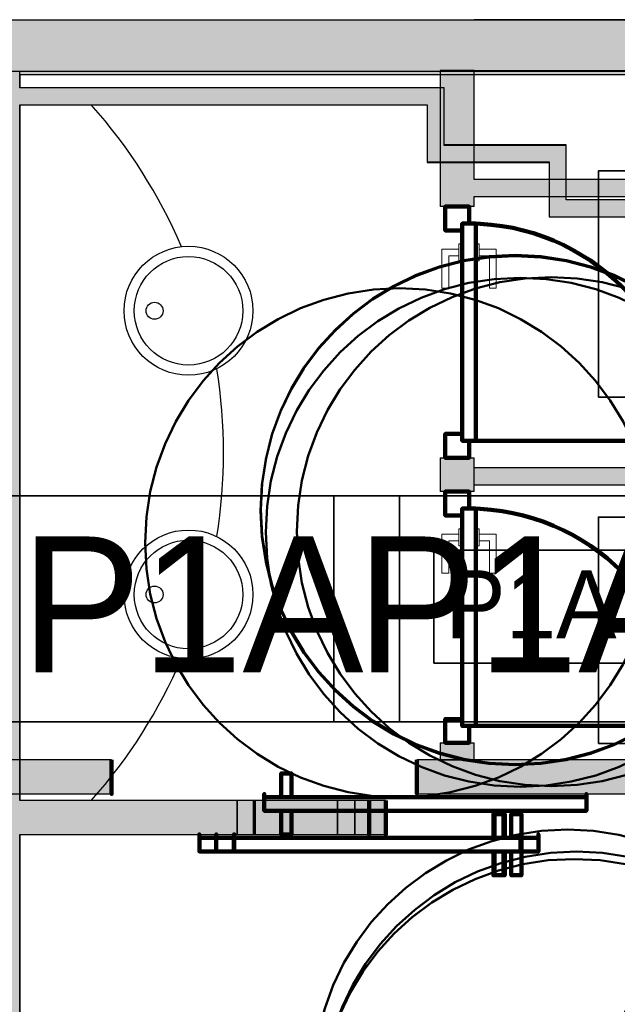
# Model space of a CAD drawing. Header units: metres. Extents: x -1 to 430, y -6 to 31.
# Tile 55 of 169: x 404.44 to 406.2, y 25.33 to 28.23. Entities that reach past the tile are written whole.
import ezdxf

# ---------------------------------------------------------------- set-up
doc = ezdxf.new("R2010")
doc.units = ezdxf.units.M
doc.linetypes.add('CONTINUA', pattern=[0])
doc.linetypes.add('VERDECKT', pattern=[9.525, 6.35, -3.175])
for name, color, linetype, lineweight in [('3D P1 MURS EXISTENTS', 7, 'CONTINUA', 25), ('3D P1 MURS NOUS', 7, 'CONTINUA', 25), ('3D P2 MURS', 7, 'CONTINUA', 25), ('3D P2 MURS NOUS', 7, 'CONTINUA', 25), ('3D P3 MURS', 7, 'CONTINUA', 25), ('3D P3 MURS NOUS', 7, 'CONTINUA', 25), ('3D P4 MURS', 7, 'CONTINUA', 25), ('3D P4 MURS NOUS', 7, 'CONTINUA', 25), ('3D P5 MURS', 7, 'CONTINUA', 25), ('3D P5 MURS NOUS', 7, 'CONTINUA', 25), ('3D PA MURS', 7, 'CONTINUA', 25), ('3D PA MURS NOUS', 7, 'CONTINUA', 25), ('DISPOSICIÓ FUSTERIES INT  P1', 7, 'CONTINUA', 25), ('DISPOSICIÓ FUSTERIES INT  P2', 7, 'CONTINUA', 25), ('DISPOSICIÓ FUSTERIES INT  P3', 7, 'CONTINUA', 25), ('DISPOSICIÓ FUSTERIES INT  P4', 7, 'CONTINUA', 25), ('DISPOSICIÓ FUSTERIES INT  PA', 7, 'CONTINUA', 25), ('DISPOSICIÓ FUSTERIES INT P5', 7, 'CONTINUA', 25), ('P1 ESCALES 2D', 7, 'CONTINUA', 25), ('P1 MOBLES', 7, 'CONTINUA', 25), ('P2 ESCALES 2D', 7, 'CONTINUA', 25), ('P2 MOBLES 2D', 7, 'CONTINUA', 25), ('P3 ESCALES 2D', 7, 'CONTINUA', 25), ('P3 MOBLES', 7, 'CONTINUA', 25), ('P4 ESCALES 2D', 7, 'CONTINUA', 25), ('P4 MOBLES', 7, 'CONTINUA', 25), ('P5 ESCALA 2D', 7, 'CONTINUA', 25), ('P5 MOBLES', 7, 'CONTINUA', 25)]:
    doc.layers.add(name, color=color, linetype=linetype, lineweight=lineweight)
doc.styles.add('Century Gothic', font='txt')

msp = doc.modelspace()

# ---------------------------------------------------------------- hatches: boundary and pattern name
at = {"layer": '3D P1 MURS EXISTENTS', "linetype": 'CONTINUA', "lineweight": 18, "true_color": 0xa0a0a0, "transparency": 33554687}
for points in [[(426.8464, 28.2282), (401.2904, 28.2282), (401.2607, 28.0782), (426.8153, 28.0782)], [(404.4366, 23.5195), (404.4366, 28.0782), (404.3366, 28.0782), (404.3366, 23.5195)], [(404.4366, 27.9795), (405.6373, 27.9795), (405.6373, 28.0295), (404.4366, 28.0295)], [(405.6373, 28.0295), (405.6373, 27.8615), (405.6873, 27.8615), (405.6873, 28.0295)], [(405.6373, 27.8115), (405.9971, 27.8115), (405.9971, 27.8615), (405.6373, 27.8615)], [(405.9971, 27.8615), (405.9971, 27.6995), (406.0471, 27.6995), (406.0471, 27.8615)], [(405.9971, 27.6495), (408.8875, 27.6495), (408.8875, 27.6995), (405.9971, 27.6995)], [(404.4366, 25.8295), (405.1297, 25.8295), (405.1297, 25.9295), (404.4366, 25.9295)]]:
    msp.add_hatch(color=253, dxfattribs=at).paths.add_polyline_path(points)
at = {"layer": '3D P1 MURS NOUS', "linetype": 'CONTINUA', "lineweight": 18, "transparency": 33554687}
msp.add_hatch(color=2, dxfattribs=at).paths.add_polyline_path([(405.1297, 25.8295), (405.5156, 25.8295), (405.5156, 25.9295), (405.1297, 25.9295)])
at = {"layer": '3D P2 MURS', "linetype": 'CONTINUA', "lineweight": 18, "true_color": 0xa0a0a0, "transparency": 33554687}
for points in [[(426.8464, 28.2282), (401.2904, 28.2282), (401.2587, 28.0682), (415.7808, 28.0682), (415.7808, 28.0683), (415.9308, 28.0683), (415.9308, 28.0682), (426.8132, 28.0682)], [(404.437, 23.5195), (404.437, 28.0682), (404.337, 28.0682), (404.337, 23.5195)], [(404.437, 27.9795), (405.687, 27.9795), (405.687, 28.0295), (404.437, 28.0295)], [(405.637, 27.9795), (405.637, 27.8595), (405.687, 27.8595), (405.687, 27.9795)], [(405.637, 27.8095), (406.047, 27.8095), (406.047, 27.8595), (405.637, 27.8595)], [(405.997, 27.8095), (405.997, 27.6995), (406.047, 27.6995), (406.047, 27.8095)], [(405.997, 27.6495), (408.887, 27.6495), (408.887, 27.6995), (405.997, 27.6995)], [(404.437, 25.8295), (405.1251, 25.8295), (405.1251, 25.9295), (404.437, 25.9295)]]:
    msp.add_hatch(color=253, dxfattribs=at).paths.add_polyline_path(points)
at = {"layer": '3D P2 MURS NOUS', "linetype": 'CONTINUA', "lineweight": 18, "transparency": 33554687}
msp.add_hatch(color=2, dxfattribs=at).paths.add_polyline_path([(405.1251, 25.8295), (405.5152, 25.8295), (405.5152, 25.9295), (405.1251, 25.9295)])
at = {"layer": '3D P3 MURS', "linetype": 'CONTINUA', "lineweight": 18, "true_color": 0xa0a0a0, "transparency": 33554687}
for points in [[(426.8464, 28.2282), (401.2904, 28.2282), (401.2587, 28.0682), (426.8132, 28.0682)], [(404.437, 23.5195), (404.437, 28.0682), (404.337, 28.0682), (404.337, 23.4217), (404.341, 23.4217), (404.341, 23.5195)], [(404.437, 27.9795), (405.637, 27.9795), (405.637, 28.0295), (404.437, 28.0295)], [(405.637, 28.0295), (405.637, 27.8595), (405.687, 27.8595), (405.687, 28.0295)], [(405.637, 27.8095), (405.997, 27.8095), (405.997, 27.8595), (405.637, 27.8595)], [(405.997, 27.8595), (405.997, 27.6995), (406.047, 27.6995), (406.047, 27.8595)], [(405.997, 27.6495), (408.8875, 27.6495), (408.8875, 27.6995), (405.997, 27.6995)], [(404.437, 25.8295), (405.4245, 25.8295), (405.4245, 25.9295), (404.437, 25.9295)]]:
    msp.add_hatch(color=253, dxfattribs=at).paths.add_polyline_path(points)
at = {"layer": '3D P3 MURS NOUS', "linetype": 'CONTINUA', "lineweight": 18, "transparency": 33554687}
msp.add_hatch(color=2, dxfattribs=at).paths.add_polyline_path([(405.4245, 25.8295), (405.5152, 25.8295), (405.5152, 25.9295), (405.4245, 25.9295)])
at = {"layer": '3D P4 MURS', "linetype": 'CONTINUA', "lineweight": 18, "true_color": 0xa0a0a0, "transparency": 33554687}
for points in [[(426.8464, 28.2282), (401.2904, 28.2282), (401.2587, 28.0682), (426.8132, 28.0682)], [(404.437, 23.5195), (404.437, 28.0682), (404.337, 28.0682), (404.337, 23.5195)], [(404.437, 27.9795), (405.687, 27.9795), (405.687, 28.0295), (404.437, 28.0295)], [(405.637, 27.9795), (405.637, 27.8095), (405.687, 27.8095), (405.687, 27.9795)], [(405.687, 27.8095), (406.047, 27.8095), (406.047, 27.8595), (405.687, 27.8595)], [(405.997, 27.8095), (405.997, 27.6495), (406.047, 27.6495), (406.047, 27.8095)], [(406.047, 27.6495), (408.887, 27.6495), (408.887, 27.6995), (406.047, 27.6995)], [(404.437, 25.8295), (405.3731, 25.8295), (405.3731, 25.9295), (404.437, 25.9295)]]:
    msp.add_hatch(color=253, dxfattribs=at).paths.add_polyline_path(points)
at = {"layer": '3D P4 MURS NOUS', "linetype": 'CONTINUA', "lineweight": 18, "transparency": 33554687}
msp.add_hatch(color=2, dxfattribs=at).paths.add_polyline_path([(405.3731, 25.8295), (405.5152, 25.8295), (405.5152, 25.9295), (405.3731, 25.9295)])
at = {"layer": '3D P5 MURS', "linetype": 'CONTINUA', "lineweight": 18, "true_color": 0xa0a0a0, "transparency": 33554687}
for points in [[(426.8464, 28.2282), (401.2904, 28.2282), (401.2587, 28.0682), (426.8133, 28.0682)], [(404.437, 25.2472), (404.437, 28.0682), (404.337, 28.0682), (404.337, 25.2472)], [(404.437, 27.9795), (405.687, 27.9795), (405.687, 28.0295), (404.437, 28.0295)], [(405.637, 27.9795), (405.637, 27.8595), (405.687, 27.8595), (405.687, 27.9795)], [(405.637, 27.8095), (406.047, 27.8095), (406.047, 27.8595), (405.637, 27.8595)], [(405.997, 27.8095), (405.997, 27.6995), (406.047, 27.6995), (406.047, 27.8095)], [(405.997, 27.6495), (408.8875, 27.6495), (408.8875, 27.6995), (405.997, 27.6995)], [(404.437, 25.8295), (405.077, 25.8295), (405.077, 25.9295), (404.437, 25.9295)]]:
    msp.add_hatch(color=253, dxfattribs=at).paths.add_polyline_path(points)
at = {"layer": '3D P5 MURS NOUS', "linetype": 'CONTINUA', "lineweight": 18, "transparency": 33554687}
msp.add_hatch(color=2, dxfattribs=at).paths.add_polyline_path([(405.077, 25.8295), (405.4659, 25.8295), (405.4659, 25.9295), (405.077, 25.9295)])
at = {"layer": '3D PA MURS', "linetype": 'CONTINUA', "lineweight": 18, "true_color": 0xa0a0a0, "transparency": 33554687}
for points in [[(405.7759, 28.2282), (403.2571, 28.2282), (403.2571, 28.0782), (405.6759, 28.0782), (405.6759, 28.0801), (405.7759, 28.0801)], [(415.9469, 28.2301), (405.7759, 28.2301), (405.7759, 28.0801), (415.9469, 28.0801)], [(405.7759, 27.7096), (405.7759, 28.0801), (405.6759, 28.0801), (405.6759, 27.7096)], [(405.7759, 27.7096), (408.7769, 27.7096), (408.7769, 27.7596), (405.7759, 27.7596)], [(405.7759, 26.8596), (407.1795, 26.8596), (407.1795, 26.9096), (405.7759, 26.9096)], [(403.3571, 25.9491), (404.7069, 25.9491), (404.7069, 26.0491), (403.3571, 26.0491)], [(405.6069, 25.9491), (408.9671, 25.9491), (408.9671, 26.0491), (405.6069, 26.0491)]]:
    msp.add_hatch(color=253, dxfattribs=at).paths.add_polyline_path(points)
at = {"layer": '3D PA MURS NOUS', "linetype": 'CONTINUA', "lineweight": 18, "true_color": 0xa0a0a0, "transparency": 33554687}
for points in [[(405.7759, 27.6794), (405.7759, 27.7096), (405.6759, 27.7096), (405.6759, 27.6794)], [(405.7759, 26.8395), (405.7759, 26.9394), (405.6759, 26.9394), (405.6759, 26.8395)], [(405.7759, 26.0491), (405.7759, 26.0995), (405.6759, 26.0995), (405.6759, 26.0491)]]:
    msp.add_hatch(color=253, dxfattribs=at).paths.add_polyline_path(points)

# ---------------------------------------------------------------- linework, layer by layer
at = {"layer": '3D P1 MURS EXISTENTS', "color": 7, "linetype": 'CONTINUA', "lineweight": 25, "transparency": 33554687}
for p, q in [((426.8464, 28.2282), (401.2904, 28.2282)), ((404.4366, 28.0295), (404.4366, 28.0782)), ((404.4366, 28.0782), (408.8875, 28.0782)), ((405.6373, 28.0295), (404.4366, 28.0295)), ((405.6873, 28.0295), (405.6373, 28.0295)), ((405.6873, 27.8615), (405.6873, 28.0295)), ((404.4366, 27.9795), (405.6373, 27.9795)), ((404.4366, 25.9295), (404.4366, 27.9795)), ((405.6373, 27.9795), (405.6373, 27.8615)), ((405.6373, 27.8615), (405.6373, 27.8115)), ((405.9971, 27.8615), (405.6873, 27.8615)), ((406.0471, 27.8615), (405.9971, 27.8615)), ((406.0471, 27.6995), (406.0471, 27.8615)), ((405.6373, 27.8115), (405.9971, 27.8115)), ((405.9971, 27.8115), (405.9971, 27.6995)), ((405.9971, 27.6995), (405.9971, 27.6495)), ((408.8875, 27.6995), (406.0471, 27.6995)), ((405.9971, 27.6495), (407.4397, 27.6495)), ((405.1297, 25.9295), (404.4366, 25.9295)), ((405.1297, 25.8295), (405.1297, 25.9295)), ((404.4366, 25.8295), (405.1297, 25.8295)), ((404.4366, 24.2595), (404.4366, 25.8295))]:
    msp.add_line(p, q, dxfattribs=at)
at = {"layer": '3D P1 MURS NOUS', "color": 7, "linetype": 'CONTINUA', "lineweight": 25, "transparency": 33554687}
for p, q in [((405.5156, 25.9295), (405.1297, 25.9295)), ((405.1297, 25.9295), (405.1297, 25.8295)), ((405.5156, 25.9295), (405.5156, 25.8295)), ((405.1297, 25.8295), (405.5156, 25.8295))]:
    msp.add_line(p, q, dxfattribs=at)
at = {"layer": '3D P1 MURS NOUS', "color": 240, "linetype": 'CONTINUA', "lineweight": 140, "transparency": 33554687}
for points in [[(405.5156, 25.9295), (405.5156, 25.8795), (405.5156, 25.8295), (405.5156, 25.8795), (405.5156, 25.9295)], [(405.8626, 25.8195), (405.8326, 25.8195), (405.8326, 25.8895), (405.8626, 25.8895), (405.8626, 25.8195)], [(405.9126, 25.8195), (405.0685, 25.8195), (405.0685, 25.8295), (405.0685, 25.7795), (405.9126, 25.7795), (405.9126, 25.8295), (405.9126, 25.8195)], [(405.8626, 25.7795), (405.8326, 25.7795), (405.8326, 25.7095), (405.8626, 25.7095), (405.8626, 25.7795)]]:
    msp.add_lwpolyline(points, close=True, dxfattribs=at)
at = {"layer": '3D P2 MURS', "color": 7, "linetype": 'CONTINUA', "lineweight": 25, "transparency": 33554687}
for p, q in [((426.8464, 28.2282), (401.2904, 28.2282)), ((404.437, 28.0682), (408.887, 28.0682)), ((404.437, 28.0295), (404.437, 28.0682)), ((405.687, 28.0295), (404.437, 28.0295)), ((405.687, 27.9795), (405.687, 28.0295)), ((404.437, 27.9795), (405.637, 27.9795)), ((404.437, 25.9295), (404.437, 27.9795)), ((405.637, 27.9795), (405.637, 27.8595)), ((405.687, 27.8595), (405.687, 27.9795)), ((405.637, 27.8595), (405.637, 27.8095)), ((406.047, 27.8595), (405.687, 27.8595)), ((406.047, 27.8095), (406.047, 27.8595)), ((405.637, 27.8095), (405.997, 27.8095)), ((405.997, 27.8095), (405.997, 27.6995)), ((406.047, 27.6995), (406.047, 27.8095)), ((405.997, 27.6995), (405.997, 27.6495)), ((408.887, 27.6995), (406.047, 27.6995)), ((405.997, 27.6495), (407.447, 27.6495)), ((405.1251, 25.9295), (404.437, 25.9295)), ((405.1251, 25.8295), (405.1251, 25.9295)), ((404.437, 25.8295), (405.1251, 25.8295)), ((404.437, 24.2295), (404.437, 25.8295))]:
    msp.add_line(p, q, dxfattribs=at)
at = {"layer": '3D P2 MURS NOUS', "color": 7, "linetype": 'CONTINUA', "lineweight": 25, "transparency": 33554687}
for p, q in [((405.5152, 25.9295), (405.1251, 25.9295)), ((405.1251, 25.9295), (405.1251, 25.8295)), ((405.5152, 25.9295), (405.5152, 25.8295)), ((405.1251, 25.8295), (405.5152, 25.8295))]:
    msp.add_line(p, q, dxfattribs=at)
at = {"layer": '3D P2 MURS NOUS', "color": 240, "linetype": 'CONTINUA', "lineweight": 140, "transparency": 33554687}
for points in [[(405.5152, 25.9295), (405.5152, 25.8795), (405.5152, 25.8295), (405.5152, 25.8795), (405.5152, 25.9295)], [(405.8631, 25.8195), (405.8331, 25.8195), (405.8331, 25.8895), (405.8631, 25.8895), (405.8631, 25.8195)], [(405.9131, 25.8195), (405.0673, 25.8195), (405.0673, 25.8295), (405.0673, 25.7795), (405.9131, 25.7795), (405.9131, 25.8295), (405.9131, 25.8195)], [(405.8631, 25.7795), (405.8331, 25.7795), (405.8331, 25.7095), (405.8631, 25.7095), (405.8631, 25.7795)]]:
    msp.add_lwpolyline(points, close=True, dxfattribs=at)
at = {"layer": '3D P3 MURS', "color": 7, "linetype": 'CONTINUA', "lineweight": 25, "transparency": 33554687}
for p, q in [((426.8464, 28.2282), (401.2904, 28.2282)), ((404.437, 28.0682), (408.887, 28.0682)), ((404.437, 28.0295), (404.437, 28.0682)), ((405.637, 28.0295), (404.437, 28.0295)), ((405.687, 28.0295), (405.637, 28.0295)), ((405.687, 27.8595), (405.687, 28.0295)), ((404.437, 27.9795), (405.637, 27.9795)), ((404.437, 25.9295), (404.437, 27.9795)), ((405.637, 27.9795), (405.637, 27.8595)), ((405.637, 27.8595), (405.637, 27.8095)), ((405.997, 27.8595), (405.687, 27.8595)), ((406.047, 27.8595), (405.997, 27.8595)), ((406.047, 27.6995), (406.047, 27.8595)), ((405.637, 27.8095), (405.997, 27.8095)), ((405.997, 27.8095), (405.997, 27.6995)), ((405.997, 27.6995), (405.997, 27.6495)), ((408.887, 27.6995), (406.047, 27.6995)), ((405.997, 27.6495), (407.4397, 27.6495)), ((405.4245, 25.9295), (404.437, 25.9295)), ((405.4245, 25.8295), (405.4245, 25.9295)), ((404.437, 25.8295), (405.4245, 25.8295)), ((404.437, 24.2295), (404.437, 25.8295))]:
    msp.add_line(p, q, dxfattribs=at)
at = {"layer": '3D P3 MURS NOUS', "color": 7, "linetype": 'CONTINUA', "lineweight": 25, "transparency": 33554687}
for p, q in [((405.5152, 25.9295), (405.4245, 25.9295)), ((405.4245, 25.9295), (405.4245, 25.8295)), ((405.5152, 25.9295), (405.5152, 25.8295)), ((405.4245, 25.8295), (405.5152, 25.8295))]:
    msp.add_line(p, q, dxfattribs=at)
at = {"layer": '3D P3 MURS NOUS', "color": 240, "linetype": 'CONTINUA', "lineweight": 140, "transparency": 33554687}
for points in [[(405.5152, 25.9295), (405.5152, 25.8795), (405.5152, 25.8295), (405.5152, 25.8795), (405.5152, 25.9295)], [(405.9152, 25.8195), (405.8852, 25.8195), (405.8852, 25.8895), (405.9152, 25.8895), (405.9152, 25.8195)], [(405.9652, 25.8195), (405.0152, 25.8195), (405.0152, 25.8295), (405.0152, 25.7795), (405.9652, 25.7795), (405.9652, 25.8295), (405.9652, 25.8195)], [(405.9152, 25.7795), (405.8852, 25.7795), (405.8852, 25.7095), (405.9152, 25.7095), (405.9152, 25.7795)]]:
    msp.add_lwpolyline(points, close=True, dxfattribs=at)
at = {"layer": '3D P4 MURS', "color": 7, "linetype": 'CONTINUA', "lineweight": 25, "transparency": 33554687}
for p, q in [((426.8464, 28.2282), (401.2904, 28.2282)), ((404.437, 28.0295), (404.437, 28.0682)), ((404.437, 28.0682), (408.887, 28.0682)), ((405.687, 28.0295), (404.437, 28.0295)), ((405.687, 27.9795), (405.687, 28.0295)), ((404.437, 27.9795), (405.637, 27.9795)), ((404.437, 25.9295), (404.437, 27.9795)), ((405.637, 27.9795), (405.637, 27.8095)), ((405.687, 27.8595), (405.687, 27.9795)), ((406.047, 27.8595), (405.687, 27.8595)), ((406.047, 27.8095), (406.047, 27.8595)), ((405.637, 27.8095), (405.687, 27.8095)), ((405.687, 27.8095), (405.997, 27.8095)), ((405.997, 27.8095), (405.997, 27.6495)), ((406.047, 27.6995), (406.047, 27.8095)), ((408.887, 27.6995), (406.047, 27.6995)), ((405.997, 27.6495), (405.9989, 27.6495)), ((405.9989, 27.6495), (406.047, 27.6495)), ((406.047, 27.6495), (407.4397, 27.6495)), ((405.3731, 25.9295), (404.437, 25.9295)), ((405.3731, 25.8295), (405.3731, 25.9295)), ((404.437, 25.8295), (405.3731, 25.8295)), ((404.437, 24.2295), (404.437, 25.8295))]:
    msp.add_line(p, q, dxfattribs=at)
at = {"layer": '3D P4 MURS NOUS', "color": 7, "linetype": 'CONTINUA', "lineweight": 25, "transparency": 33554687}
for p, q in [((405.5152, 25.9295), (405.3731, 25.9295)), ((405.3731, 25.9295), (405.3731, 25.8295)), ((405.5152, 25.9295), (405.5152, 25.8295)), ((405.3731, 25.8295), (405.5152, 25.8295))]:
    msp.add_line(p, q, dxfattribs=at)
at = {"layer": '3D P4 MURS NOUS', "color": 240, "linetype": 'CONTINUA', "lineweight": 140, "transparency": 33554687}
for points in [[(405.5152, 25.9295), (405.5152, 25.8795), (405.5152, 25.8295), (405.5152, 25.8795), (405.5152, 25.9295)], [(405.9152, 25.8195), (405.8852, 25.8195), (405.8852, 25.8895), (405.9152, 25.8895), (405.9152, 25.8195)], [(405.9652, 25.8195), (405.0152, 25.8195), (405.0152, 25.8295), (405.0152, 25.7795), (405.9652, 25.7795), (405.9652, 25.8295), (405.9652, 25.8195)], [(405.9152, 25.7795), (405.8852, 25.7795), (405.8852, 25.7095), (405.9152, 25.7095), (405.9152, 25.7795)]]:
    msp.add_lwpolyline(points, close=True, dxfattribs=at)
at = {"layer": '3D P5 MURS', "color": 7, "linetype": 'CONTINUA', "lineweight": 25, "transparency": 33554687}
for p, q in [((426.8464, 28.2282), (401.2904, 28.2282)), ((404.437, 28.0295), (404.437, 28.0682)), ((404.437, 28.0682), (408.887, 28.0682)), ((405.687, 28.0295), (404.437, 28.0295)), ((405.687, 27.9795), (405.687, 28.0295)), ((404.437, 25.9295), (404.437, 27.9795)), ((404.437, 27.9795), (405.637, 27.9795)), ((405.637, 27.9795), (405.637, 27.8595)), ((405.687, 27.8595), (405.687, 27.9795)), ((405.637, 27.8595), (405.637, 27.8095)), ((406.047, 27.8595), (405.687, 27.8595)), ((406.047, 27.8095), (406.047, 27.8595)), ((405.637, 27.8095), (405.997, 27.8095)), ((405.997, 27.8095), (405.997, 27.6995)), ((406.047, 27.6995), (406.047, 27.8095)), ((405.997, 27.6995), (405.997, 27.6495)), ((408.887, 27.6995), (406.047, 27.6995)), ((405.997, 27.6495), (407.4397, 27.6495)), ((405.077, 25.9295), (404.437, 25.9295)), ((405.077, 25.8295), (405.077, 25.9295)), ((404.437, 25.2472), (404.437, 25.8295)), ((404.437, 25.8295), (405.077, 25.8295))]:
    msp.add_line(p, q, dxfattribs=at)
at = {"layer": '3D P5 MURS NOUS', "color": 7, "linetype": 'CONTINUA', "lineweight": 25, "transparency": 33554687}
for p, q in [((405.4659, 25.9295), (405.077, 25.9295)), ((405.077, 25.9295), (405.077, 25.8295)), ((405.4659, 25.9295), (405.4659, 25.8295)), ((405.077, 25.8295), (405.4659, 25.8295))]:
    msp.add_line(p, q, dxfattribs=at)
at = {"layer": '3D P5 MURS NOUS', "color": 240, "linetype": 'CONTINUA', "lineweight": 140, "transparency": 33554687}
for points in [[(405.4659, 25.9295), (405.4659, 25.8795), (405.4659, 25.8295), (405.4659, 25.8795), (405.4659, 25.9295)], [(405.8659, 25.8195), (405.8359, 25.8195), (405.8359, 25.8895), (405.8659, 25.8895), (405.8659, 25.8195)], [(405.9159, 25.8195), (404.9659, 25.8195), (404.9659, 25.8295), (404.9659, 25.7795), (405.9159, 25.7795), (405.9159, 25.8295), (405.9159, 25.8195)], [(405.8659, 25.7795), (405.8359, 25.7795), (405.8359, 25.7095), (405.8659, 25.7095), (405.8659, 25.7795)]]:
    msp.add_lwpolyline(points, close=True, dxfattribs=at)
at = {"layer": '3D PA MURS', "color": 7, "linetype": 'CONTINUA', "lineweight": 25, "transparency": 33554687}
for p, q in [((405.7759, 28.2282), (403.2571, 28.2282)), ((415.9469, 28.2301), (405.7759, 28.2301)), ((405.7759, 28.2301), (405.7759, 28.2282)), ((403.3571, 28.0782), (405.6759, 28.0782)), ((405.7759, 28.0801), (405.6759, 28.0801)), ((405.6759, 28.0801), (405.6759, 28.0782)), ((405.6759, 28.0782), (405.6759, 27.7096)), ((405.7759, 28.0801), (408.7769, 28.0801)), ((405.7759, 28.0782), (405.7759, 28.0801)), ((405.7759, 27.7596), (405.7759, 28.0782)), ((408.7769, 27.7596), (405.7759, 27.7596)), ((405.7759, 27.7096), (407.1769, 27.7096)), ((407.1769, 26.9096), (405.7759, 26.9096)), ((405.7759, 26.8596), (407.1769, 26.8596)), ((404.7069, 26.0491), (403.3571, 26.0491)), ((404.7069, 25.9491), (404.7069, 26.0491)), ((407.1769, 26.0491), (405.6069, 26.0491)), ((405.6069, 26.0491), (405.6069, 25.9491)), ((403.3571, 25.9491), (404.7069, 25.9491)), ((405.6069, 25.9491), (408.9671, 25.9491))]:
    msp.add_line(p, q, dxfattribs=at)
at = {"layer": '3D PA MURS NOUS', "color": 7, "linetype": 'CONTINUA', "lineweight": 25, "transparency": 33554687}
for p, q in [((405.6759, 27.7096), (405.6759, 27.6794)), ((405.7759, 27.6794), (405.7759, 27.7096)), ((405.7759, 27.6794), (405.6759, 27.6794)), ((405.6759, 26.9394), (405.7759, 26.9394)), ((405.6759, 26.9394), (405.6759, 26.8395)), ((405.7759, 26.8395), (405.7759, 26.9394)), ((405.7759, 26.8395), (405.6759, 26.8395)), ((405.6759, 26.0995), (405.7759, 26.0995)), ((405.6759, 26.0995), (405.6759, 26.0491)), ((405.7759, 26.0491), (405.7759, 26.0995)), ((405.6759, 26.0491), (405.7759, 26.0491))]:
    msp.add_line(p, q, dxfattribs=at)
at = {"layer": '3D PA MURS NOUS', "color": 240, "linetype": 'CONTINUA', "lineweight": 140, "transparency": 33554687}
for p, q in [((405.7809, 26.9894), (406.4009, 26.9894)), ((405.7809, 26.1495), (406.4009, 26.1495))]:
    msp.add_line(p, q, dxfattribs=at)
for points in [[(405.7409, 27.6094), (405.7409, 27.6294), (405.7609, 27.6294), (405.7609, 27.6794), (405.6909, 27.6794), (405.6909, 27.6094), (405.7409, 27.6094)], [(405.7409, 27.6294), (405.7409, 26.9894), (405.7609, 26.9894), (405.7809, 26.9894), (405.7809, 27.6294), (405.7609, 27.6294), (405.7409, 27.6294)], [(405.7609, 26.9894), (405.7409, 26.9894), (405.7409, 27.0094), (405.6909, 27.0094), (405.6909, 26.9394), (405.7609, 26.9394), (405.7609, 26.9894)], [(405.7409, 26.7695), (405.7409, 26.7895), (405.7609, 26.7895), (405.7609, 26.8395), (405.6909, 26.8395), (405.6909, 26.7695), (405.7409, 26.7695)], [(405.7409, 26.7895), (405.7409, 26.1495), (405.7609, 26.1495), (405.7809, 26.1495), (405.7809, 26.7895), (405.7609, 26.7895), (405.7409, 26.7895)], [(405.7609, 26.1495), (405.7409, 26.1495), (405.7409, 26.1695), (405.6909, 26.1695), (405.6909, 26.0995), (405.7609, 26.0995), (405.7609, 26.1495)], [(404.7069, 26.0491), (404.7069, 25.9991), (404.7069, 25.9491), (404.7069, 25.9991), (404.7069, 26.0491)], [(405.6069, 26.0491), (405.6069, 25.9991), (405.6069, 25.9491), (405.6069, 25.9991), (405.6069, 26.0491)], [(405.2069, 25.9391), (405.2369, 25.9391), (405.2369, 26.0091), (405.2069, 26.0091), (405.2069, 25.9391)], [(405.1569, 25.9391), (406.1069, 25.9391), (406.1069, 25.9491), (406.1069, 25.8991), (405.1569, 25.8991), (405.1569, 25.9491), (405.1569, 25.9391)], [(405.2069, 25.8991), (405.2369, 25.8991), (405.2369, 25.8291), (405.2069, 25.8291), (405.2069, 25.8991)]]:
    msp.add_lwpolyline(points, close=True, dxfattribs=at)
at = {"layer": '3D PA MURS NOUS', "color": 40, "linetype": 'CONTINUA', "lineweight": 18, "transparency": 33554687}
for points in [[(405.7309, 27.5694), (405.7309, 27.5194), (405.7409, 27.5194), (405.7409, 27.5694), (405.7309, 27.5694)], [(405.7809, 27.5694), (405.7809, 27.5194), (405.7909, 27.5194), (405.7909, 27.5694), (405.7809, 27.5694)], [(405.7309, 27.5544), (405.7309, 27.5344), (405.7009, 27.5344), (405.7009, 27.4394), (405.6809, 27.4394), (405.6809, 27.5544), (405.7309, 27.5544)], [(405.7909, 27.5544), (405.7909, 27.5344), (405.8209, 27.5344), (405.8209, 27.4394), (405.8409, 27.4394), (405.8409, 27.5544), (405.7909, 27.5544)], [(405.7309, 26.7295), (405.7309, 26.6795), (405.7409, 26.6795), (405.7409, 26.7295), (405.7309, 26.7295)], [(405.7809, 26.7295), (405.7809, 26.6795), (405.7909, 26.6795), (405.7909, 26.7295), (405.7809, 26.7295)], [(405.7309, 26.7145), (405.7309, 26.6945), (405.7009, 26.6945), (405.7009, 26.5995), (405.6809, 26.5995), (405.6809, 26.7145), (405.7309, 26.7145)], [(405.7909, 26.7145), (405.7909, 26.6945), (405.8209, 26.6945), (405.8209, 26.5995), (405.8409, 26.5995), (405.8409, 26.7145), (405.7909, 26.7145)]]:
    msp.add_lwpolyline(points, close=True, dxfattribs=at)
at = {"layer": '3D PA MURS NOUS', "color": 240, "linetype": 'CONTINUA', "lineweight": 140, "transparency": 33554687}
for centre in [(405.7609, 26.9894), (405.7609, 26.1495)]:
    msp.add_arc(centre, 0.64, 0, 90, dxfattribs=at)
at = {"layer": 'DISPOSICIÓ FUSTERIES INT  P1', "color": 2, "linetype": 'CONTINUA', "lineweight": 35, "transparency": 33554687}
msp.add_lwpolyline([(405.362, 26.1609), (406.5455, 26.1609), (406.5455, 26.8275), (405.362, 26.8275), (405.362, 26.1609)], dxfattribs=at)
at = {"layer": 'DISPOSICIÓ FUSTERIES INT  P2', "color": 2, "linetype": 'CONTINUA', "lineweight": 35, "transparency": 33554687}
msp.add_lwpolyline([(405.657, 26.3342), (406.2487, 26.3342), (406.2487, 26.6675), (405.657, 26.6675), (405.657, 26.3342)], dxfattribs=at)
at = {"layer": 'DISPOSICIÓ FUSTERIES INT  P3', "color": 2, "linetype": 'CONTINUA', "lineweight": 35, "transparency": 33554687}
msp.add_lwpolyline([(405.657, 26.3342), (406.2487, 26.3342), (406.2487, 26.6675), (405.657, 26.6675), (405.657, 26.3342)], dxfattribs=at)
at = {"layer": 'DISPOSICIÓ FUSTERIES INT  P4', "color": 2, "linetype": 'CONTINUA', "lineweight": 35, "transparency": 33554687}
msp.add_lwpolyline([(405.657, 26.3342), (406.2487, 26.3342), (406.2487, 26.6675), (405.657, 26.6675), (405.657, 26.3342)], dxfattribs=at)
at = {"layer": 'DISPOSICIÓ FUSTERIES INT  PA', "color": 2, "linetype": 'CONTINUA', "lineweight": 35, "transparency": 33554687}
for points in [[(406.1422, 27.1178), (406.9137, 27.1178), (406.9137, 27.7845), (406.1422, 27.7845), (406.1422, 27.1178)], [(404.372, 26.1609), (405.5555, 26.1609), (405.5555, 26.8275), (404.372, 26.8275), (404.372, 26.1609)], [(406.1422, 26.0978), (406.9137, 26.0978), (406.9137, 26.7645), (406.1422, 26.7645), (406.1422, 26.0978)]]:
    msp.add_lwpolyline(points, dxfattribs=at)
at = {"layer": 'DISPOSICIÓ FUSTERIES INT P5', "color": 2, "linetype": 'CONTINUA', "lineweight": 35, "transparency": 33554687}
msp.add_lwpolyline([(405.657, 26.3342), (406.2487, 26.3342), (406.2487, 26.6675), (405.657, 26.6675), (405.657, 26.3342)], dxfattribs=at)
at = {"layer": 'P1 ESCALES 2D', "color": 180, "transparency": 33554687}
for centre, radius in [((404.9336, 27.3724), 0.19), ((404.9336, 27.3724), 0.16), ((404.8336, 27.3724), 0.025), ((404.9336, 26.5365), 0.19), ((404.9336, 26.5365), 0.16), ((404.8336, 26.5365), 0.025)]:
    msp.add_circle(centre, radius, dxfattribs=at)
at = {"layer": 'P1 ESCALES 2D', "color": 7, "lineweight": 25, "transparency": 33554687}
for start, end in [(23.1734, 41.6624), (350.7731, 9.2269), (318.3376, 336.8266)]:
    msp.add_arc((403.495, 26.9545), 1.542, start, end, dxfattribs=at)
at = {"layer": 'P1 MOBLES', "color": 202, "linetype": 'VERDECKT', "lineweight": 50, "transparency": 33554687}
for centre in [(405.9113, 26.7198), (406.9052, 24.9874)]:
    msp.add_circle(centre, 0.75, dxfattribs=at)
at = {"layer": 'P2 ESCALES 2D', "color": 7, "linetype": 'CONTINUA', "lineweight": 25, "transparency": 33554687}
for centre, radius in [((404.9336, 27.3724), 0.19), ((404.9336, 27.3724), 0.16), ((404.8336, 27.3724), 0.025), ((404.9336, 26.5365), 0.19), ((404.9336, 26.5365), 0.16), ((404.8336, 26.5365), 0.025)]:
    msp.add_circle(centre, radius, dxfattribs=at)
at = {"layer": 'P2 ESCALES 2D', "color": 7, "lineweight": 25, "transparency": 33554687}
for start, end in [(23.1734, 41.6624), (350.7731, 9.2269), (318.3376, 336.8266)]:
    msp.add_arc((403.495, 26.9545), 1.542, start, end, dxfattribs=at)
at = {"layer": 'P2 MOBLES 2D', "color": 202, "linetype": 'VERDECKT', "lineweight": 50, "transparency": 33554687}
for centre in [(405.5554, 26.6886), (406.901, 24.9916)]:
    msp.add_circle(centre, 0.75, dxfattribs=at)
at = {"layer": 'P3 ESCALES 2D', "color": 7, "linetype": 'CONTINUA', "lineweight": 25, "transparency": 33554687}
for centre, radius in [((404.9336, 27.3724), 0.19), ((404.9336, 27.3724), 0.16), ((404.8336, 27.3724), 0.025), ((404.9336, 26.5365), 0.19), ((404.9336, 26.5365), 0.16), ((404.8336, 26.5365), 0.025)]:
    msp.add_circle(centre, radius, dxfattribs=at)
at = {"layer": 'P3 ESCALES 2D', "color": 7, "lineweight": 25, "transparency": 33554687}
for start, end in [(23.1734, 41.6624), (350.7731, 9.2269), (318.3376, 336.8266)]:
    msp.add_arc((403.495, 26.9545), 1.542, start, end, dxfattribs=at)
at = {"layer": 'P3 MOBLES', "color": 202, "linetype": 'VERDECKT', "lineweight": 50, "transparency": 33554687}
for centre in [(405.8969, 26.7869), (406.0514, 25.0936)]:
    msp.add_circle(centre, 0.75, dxfattribs=at)
at = {"layer": 'P4 ESCALES 2D', "color": 7, "linetype": 'CONTINUA', "lineweight": 25, "transparency": 33554687}
for centre, radius in [((404.9336, 27.3724), 0.19), ((404.9336, 27.3724), 0.16), ((404.8336, 27.3724), 0.025), ((404.9336, 26.5365), 0.19), ((404.9336, 26.5365), 0.16), ((404.8336, 26.5365), 0.025)]:
    msp.add_circle(centre, radius, dxfattribs=at)
at = {"layer": 'P4 ESCALES 2D', "color": 7, "lineweight": 25, "transparency": 33554687}
for start, end in [(23.1734, 41.6624), (350.7731, 9.2269), (318.3376, 336.8266)]:
    msp.add_arc((403.495, 26.9545), 1.542, start, end, dxfattribs=at)
at = {"layer": 'P4 MOBLES', "color": 202, "linetype": 'VERDECKT', "lineweight": 50, "transparency": 33554687}
for centre in [(406.0027, 26.7217), (406.0706, 25.0071)]:
    msp.add_circle(centre, 0.75, dxfattribs=at)
at = {"layer": 'P5 ESCALA 2D', "color": 7, "linetype": 'CONTINUA', "lineweight": 25, "transparency": 33554687}
for centre, radius in [((404.9336, 27.3724), 0.19), ((404.9336, 27.3724), 0.16), ((404.8336, 27.3724), 0.025), ((404.9336, 26.5365), 0.19), ((404.9336, 26.5365), 0.16), ((404.8336, 26.5365), 0.025)]:
    msp.add_circle(centre, radius, dxfattribs=at)
at = {"layer": 'P5 ESCALA 2D', "color": 7, "lineweight": 25, "transparency": 33554687}
for start, end in [(23.1734, 41.6624), (350.7731, 9.2269), (318.3376, 336.8266)]:
    msp.add_arc((403.495, 26.9545), 1.542, start, end, dxfattribs=at)
at = {"layer": 'P5 MOBLES', "color": 202, "linetype": 'VERDECKT', "lineweight": 50, "transparency": 33554687}
for centre in [(405.8959, 26.7834), (406.0776, 25.029)]:
    msp.add_circle(centre, 0.75, dxfattribs=at)

# ---------------------------------------------------------------- texts
at = {"layer": 'DISPOSICIÓ FUSTERIES INT  P1', "color": 2, "linetype": 'CONTINUA', "lineweight": 35, "transparency": 33554687, "insert": (405.4286, 26.3075), "char_height": 0.4, "width": 1.250041, "attachment_point": 7, "style": 'Century Gothic'}
msp.add_mtext('P1A', dxfattribs=at)
at = {"layer": 'DISPOSICIÓ FUSTERIES INT  P2', "color": 2, "linetype": 'CONTINUA', "lineweight": 35, "transparency": 33554687, "insert": (405.6903, 26.4075), "char_height": 0.2, "width": 0.62502, "attachment_point": 7, "style": 'Century Gothic'}
msp.add_mtext('P1A', dxfattribs=at)
at = {"layer": 'DISPOSICIÓ FUSTERIES INT  P3', "color": 2, "linetype": 'CONTINUA', "lineweight": 35, "transparency": 33554687, "insert": (405.6903, 26.4075), "char_height": 0.2, "width": 0.62502, "attachment_point": 7, "style": 'Century Gothic'}
msp.add_mtext('P1A', dxfattribs=at)
at = {"layer": 'DISPOSICIÓ FUSTERIES INT  P4', "color": 2, "linetype": 'CONTINUA', "lineweight": 35, "transparency": 33554687, "insert": (405.6903, 26.4075), "char_height": 0.2, "width": 0.62502, "attachment_point": 7, "style": 'Century Gothic'}
msp.add_mtext('P1A', dxfattribs=at)
at = {"layer": 'DISPOSICIÓ FUSTERIES INT  PA', "color": 2, "linetype": 'CONTINUA', "lineweight": 35, "transparency": 33554687, "insert": (404.4386, 26.3075), "char_height": 0.4, "width": 1.250041, "attachment_point": 7, "style": 'Century Gothic'}
msp.add_mtext('P1A', dxfattribs=at)
at = {"layer": 'DISPOSICIÓ FUSTERIES INT P5', "color": 2, "linetype": 'CONTINUA', "lineweight": 35, "transparency": 33554687, "insert": (405.6903, 26.4075), "char_height": 0.2, "width": 0.62502, "attachment_point": 7, "style": 'Century Gothic'}
msp.add_mtext('P1A', dxfattribs=at)

doc.saveas('drawing.dxf')
